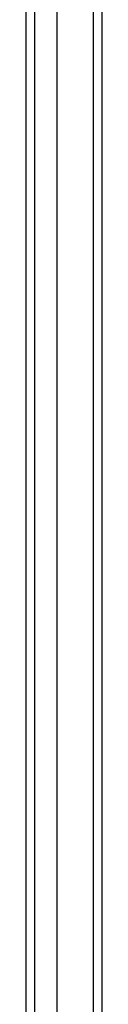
# Model space of a CAD drawing. Header units: inches. Extents: x 23 to 609, y 66 to 286.
# Tile 77 of 178: x 327.194 to 328.06, y 176.716 to 188.018. Entities that reach past the tile are written whole.
import ezdxf

# ---------------------------------------------------------------- set-up
doc = ezdxf.new("R2010")
doc.units = ezdxf.units.IN
doc.header["$MEASUREMENT"] = 0
doc.layers.add('Visible Edges(ANSI)', color=7, linetype='Continuous', lineweight=25)
doc.layers.add('Visible Tangent Edges(ANSI)', color=7, linetype='Continuous', lineweight=25)

msp = doc.modelspace()

# ---------------------------------------------------------------- linework, layer by layer
at = {"layer": 'Visible Edges(ANSI)'}
for p, q in [((327.548, 156.028), (327.548, 198.61)), ((327.194, 156.216), (327.194, 198.422)), ((328.06, 198.445), (328.06, 156.193))]:
    msp.add_line(p, q, dxfattribs=at)
at = {"layer": 'Visible Tangent Edges(ANSI)'}
for p, q in [((327.961, 199.22), (327.961, 155.418)), ((327.293, 156.086), (327.293, 198.552))]:
    msp.add_line(p, q, dxfattribs=at)

doc.saveas('drawing.dxf')
